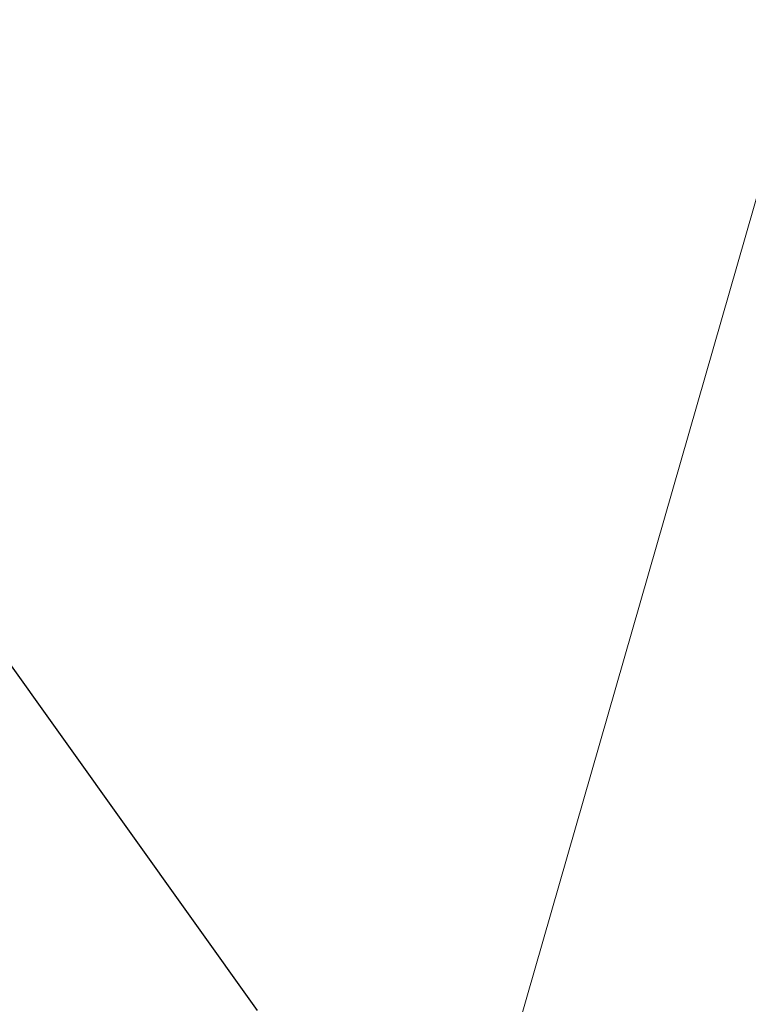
# Model space of a CAD drawing. Header units: metres. Extents: x 7527663 to 7537587, y 5492976 to 5503267.
# Tile 96 of 256: x 7531934.1 to 7531936.35, y 5499200.25 to 5499203.29. Entities that reach past the tile are written whole.
import ezdxf

# ---------------------------------------------------------------- set-up
doc = ezdxf.new("R2010")
doc.units = ezdxf.units.M
doc.linetypes.add('1.4_1.4', pattern=[2.8, 1.4, -1.4])
doc.linetypes.add('219-500', pattern=[0])

msp = doc.modelspace()

# ---------------------------------------------------------------- linework, layer by layer
at = {"layer": '219-działka ewidencyjna', "color": 3, "linetype": '219-500', "lineweight": 18, "flags": 128}
msp.add_lwpolyline([(7531960.98, 5499288.44), (7531934.91, 5499197.64)], dxfattribs=at)
at = {"layer": 'Zakres', "color": 5, "linetype": '1.4_1.4', "lineweight": 25, "flags": 128}
msp.add_lwpolyline([(7532124.99, 5499095.27), (7532172.79, 5499102.15), (7532184.08, 5499102.85), (7532257.45, 5499212.21), (7532297.32, 5499318.75), (7532251.1, 5499375.2), (7532266.63, 5499421.76), (7532325.19, 5499443.99), (7532436.66, 5499434.46), (7532496.09, 5499460.06), (7532569.03, 5499504.92), (7532658.91, 5499535.36), (7532765.1, 5499629.55), (7532839.54, 5499729.38), (7532897.57, 5499726.03), (7532914.35, 5499580.73), (7532869.35, 5499565.87), (7532831.95, 5499526.36), (7532832.66, 5499450.87), (7532910.97, 5499481.91), (7532955.42, 5499424.76), (7532976.59, 5499314.69), (7532989.29, 5499063.52), (7533058.43, 5499054.34), (7533084.54, 5499232.14), (7533132.52, 5499263.19), (7533159.33, 5499162.29), (7533222.83, 5499185.58), (7533273.63, 5499494.61), (7533282.8, 5499659.71), (7532949.07, 5499769.78), (7532949.6, 5499830.63), (7533180.67, 5499875.08), (7533313.14, 5499872.79), (7533346.48, 5499854.97), (7533365.88, 5499791.12), (7533412.8, 5499785.12), (7533438.55, 5499812.29), (7533441.37, 5499875.43), (7533484.15, 5499897.04), (7533545.44, 5499937.17), (7533673.15, 5500017.6), (7533749.35, 5500094.39), (7533777.57, 5500128.79), (7534007.99, 5500175.59), (7534186.85, 5500179.47), (7534240.95, 5500208.22), (7534284.95, 5500255.15), (7534293.51, 5500249.35), (7534333.55, 5500221.86), (7534444.85, 5500195.93), (7534555.8, 5500196.46), (7534726.19, 5500214.1), (7534798.86, 5500232.8), (7534783.69, 5500289.6), (7534724.43, 5500292.77), (7534675.74, 5500276.9), (7534650.34, 5500257.14), (7534584.55, 5500255.2), (7534437.09, 5500254.49), (7534329.85, 5500291.18), (7534209.72, 5500427.53), (7534186.09, 5500404.95), (7534118.71, 5500444.11), (7534096.84, 5500422.24), (7534157.16, 5500379.55), (7534112.09, 5500321.43), (7534083.52, 5500332.02), (7534043.57, 5500300.53), (7534013.23, 5500283.95), (7533949.02, 5500246.91), (7533795.81, 5500207.87), (7533677.21, 5500119.03), (7533651.81, 5500152.19), (7533513.52, 5500049.18), (7533469.74, 5500018.85), (7533450.55, 5500058.88), (7533375.76, 5500093.1), (7533328.13, 5500013.72), (7533295.68, 5500002.08), (7533116.4, 5499970.61), (7533116.29, 5500014.6), (7533002.87, 5500013.02), (7533001.11, 5500035.6), (7532900.57, 5500075.81), (7532885.04, 5500029.6), (7532712.18, 5500081.46), (7532661.91, 5499978.62), (7532746.76, 5499934.35), (7532694.19, 5499808.41), (7532647.27, 5499819.34), (7532626.46, 5499783.36), (7532411.97, 5499873.67), (7532393.63, 5499832.04), (7532579.54, 5499749.14), (7532547.08, 5499703.28), (7532439.13, 5499742.08), (7532115.28, 5499818.64), (7532048.26, 5499841.21), (7531978.41, 5499816.52), (7531963.59, 5499784.06), (7532093.06, 5499751.26), (7532132.92, 5499745.26), (7532316.72, 5499671.18), (7532316.01, 5499623.55), (7531900.09, 5499730.09), (7531891.62, 5499688.81), (7531975.94, 5499629.9), (7531986.52, 5499607.68), (7532283.56, 5499574.16), (7532277.56, 5499495.14), (7532231, 5499475.03), (7532170.67, 5499496.9), (7532189.37, 5499542.41), (7532156.21, 5499552.64), (7532142.1, 5499526.18), (7532081.42, 5499533.24), (7532040.32, 5499476.27), (7531943.04, 5499442.14), (7531945.6, 5499389.31), (7532103.64, 5499422.12), (7532137.71, 5499433.89), (7532185.49, 5499405.89), (7532167.5, 5499347.33), (7532088.47, 5499290.88), (7531966.76, 5499234.08), (7531910.5, 5499234.26), (7531958.36, 5499167.34), (7531985.29, 5499073.39)], close=True, dxfattribs=at)

doc.saveas('drawing.dxf')
